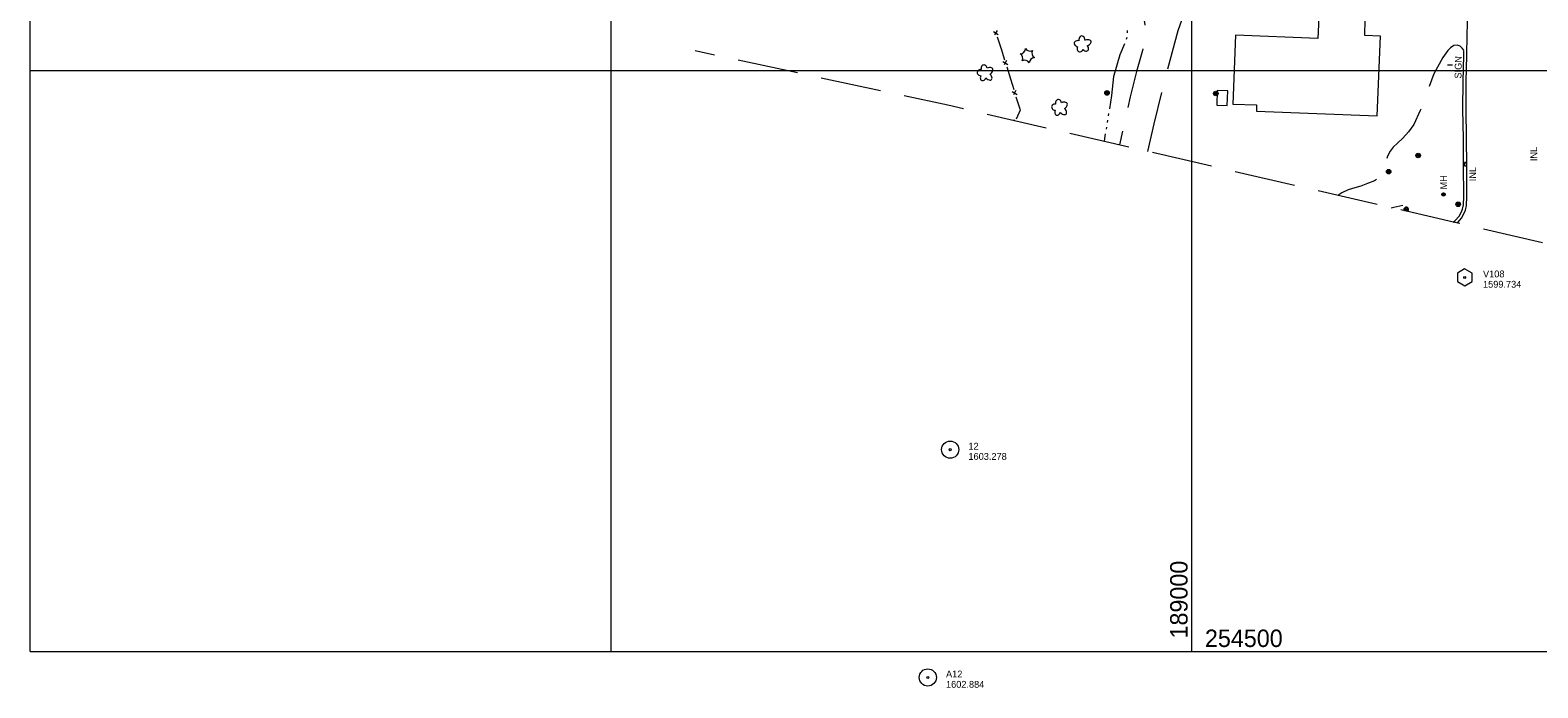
# Model space of a CAD drawing. Header units: feet. Extents: x 187981 to 190000, y 254469 to 257019.
# Tile 1 of 12: x 188000 to 189298, y 254469 to 255035. Entities that reach past the tile are written whole.
import ezdxf
from ezdxf.enums import TextEntityAlignment as Align

# ---------------------------------------------------------------- set-up
doc = ezdxf.new("R2010")
doc.units = ezdxf.units.FT
doc.header["$MEASUREMENT"] = 0
doc.linetypes.add('DGN Style 3', pattern=[73.093715, 52.209797, -20.883919])
doc.linetypes.add('DGN Style 6', pattern=[99.303033, 0.05221, -20.883919, 36.546858, -20.883919, 0.05221, -20.883919])
for name, color, linetype, lineweight in [('E_DRN_Grate', 151, 'Continuous', 0), ('E_DWY', 73, 'DGN Style 3', 0), ('E_LAND_Vegetation', 21, 'Continuous', 0), ('E_MAP_Control', 251, 'Continuous', 0), ('E_MAP_GridLines', 251, 'Continuous', 0), ('E_MAP_Limits', 21, 'DGN Style 3', 0), ('E_MAP_PassPoints', 40, 'Continuous', 0), ('E_MISCPROP', 40, 'Continuous', 0), ('E_MISCPROP_HvyLine', 54, 'Continuous', 13), ('E_MISCPROP_Railing', 40, 'Continuous', 0), ('E_RDWY', 40, 'Continuous', 13), ('E_WTR', 251, 'DGN Style 6', 0)]:
    doc.layers.add(name, color=color, linetype=linetype, lineweight=lineweight)
doc.styles.add('Style-IGR_FONT_0', font='IGR_FONT_0.shx')

# ---------------------------------------------------------------- blocks, each defined once
blk = doc.blocks.new('VERT')
at = {"layer": 'E_MAP_Control', "color": 161, "linetype": 'Continuous', "lineweight": 0, "flags": 128}
blk.add_lwpolyline([(-1.92, 1.13), (-1.92, -1.09), (0.01, -2.21), (1.93, -1.11), (1.93, 1.09), (-0.02, 2.21)], close=True, dxfattribs=at)
at = {"layer": 'E_MAP_Control', "color": 161, "linetype": 'Continuous', "lineweight": 0}
blk.add_circle((0, 0), 0.261, dxfattribs=at)
blk = doc.blocks.new('PP')
at = {"layer": 'E_MAP_PassPoints', "color": 40, "linetype": 'Continuous', "lineweight": 0}
for radius in [2.25, 0.288]:
    blk.add_circle((0, 0), radius, dxfattribs=at)
blk = doc.blocks.new('INL')
at = {"layer": 'E_MISCPROP_Railing', "color": 40, "linetype": 'Continuous', "lineweight": 0, "style": 'Style-IGR_FONT_0'}
blk.add_text('INL', height=1.8, rotation=359.9999, dxfattribs=at).set_placement((-1.75, -0.89))
blk = doc.blocks.new('INLT')
at = {"layer": 'E_MISCPROP_Railing', "color": 40, "linetype": 'Continuous', "lineweight": 0, "flags": 128}
blk.add_lwpolyline([(0.9, -0.6), (0.9, 0), (0, 0), (0, -0.6), (0.9, -0.6)], dxfattribs=at)
blk = doc.blocks.new('INL_12')
at = {"layer": 'E_MISCPROP_Railing', "color": 40, "linetype": 'Continuous', "lineweight": 0, "style": 'Style-IGR_FONT_0'}
blk.add_text('INL', height=1.8, rotation=0.0001, dxfattribs=at).set_placement((-1.75, -0.89))
blk = doc.blocks.new('MHO_13')
at = {"layer": 'E_DRN_Grate', "color": 20, "linetype": 'Continuous', "lineweight": 0}
for centre, radius in [((0, 0.01), 0.45), ((0.01, 0.01), 0.365), ((0, 0.01), 0.29), ((0, 0), 0.182)]:
    blk.add_circle(centre, radius, dxfattribs=at)
blk = doc.blocks.new('MHT_14')
at = {"layer": 'E_DRN_Grate', "color": 20, "linetype": 'Continuous', "lineweight": 0, "style": 'Style-IGR_FONT_0'}
blk.add_text('MH', height=1.8, rotation=0, dxfattribs=at).set_placement((-1.68, -0.92))
blk = doc.blocks.new('POLE_1')
at = {"layer": 'E_MISCPROP', "color": 20, "linetype": 'Continuous', "lineweight": 0}
for centre, radius in [((0, 0.01), 0.605), ((0, 0.01), 0.456), ((0, 0), 0.303), ((0, 0), 0.151)]:
    blk.add_circle(centre, radius, dxfattribs=at)
blk = doc.blocks.new('SIGN_5')
at = {"layer": 'E_MISCPROP', "color": 20, "linetype": 'Continuous', "lineweight": 0, "style": 'Style-IGR_FONT_0'}
blk.add_text('SIGN', height=1.8, rotation=359.9999, dxfattribs=at).set_placement((-2.6, 0.06), align=Align.MIDDLE_LEFT)
blk = doc.blocks.new('POLE_4')
at = {"layer": 'E_MISCPROP', "color": 20, "linetype": 'Continuous', "lineweight": 0}
for centre, radius in [((0, 0), 0.605), ((0, 0.01), 0.456), ((0, 0), 0.303), ((0, 0), 0.151)]:
    blk.add_circle(centre, radius, dxfattribs=at)
blk = doc.blocks.new('TREE')
at = {"layer": 'E_LAND_Vegetation', "color": 93, "linetype": 'Continuous', "lineweight": 0}
for centre, major_axis, ratio in [((-1.09, -0.01), (0.987, -0.025), 0.832022), ((-0.29, 1.02), (0.272, -0.996), 0.782863), ((0.9, 0.51), (-1.05, -0.59), 0.691916), ((-0.41, -1.09), (0.361, 0.971), 0.716896), ((0.8, -0.78), (-1, 0.92), 0.560249)]:
    blk.add_ellipse(centre, major_axis=major_axis, ratio=ratio, start_param=1.570796, end_param=4.712389, dxfattribs=at)
blk = doc.blocks.new('TREE_1')
at = {"layer": 'E_LAND_Vegetation', "color": 93, "linetype": 'Continuous', "lineweight": 0}
for centre, major_axis, ratio in [((-1.09, -0.01), (0.987, -0.025), 0.832022), ((-0.29, 1.03), (0.272, -0.996), 0.782863), ((0.9, 0.51), (-1.05, -0.59), 0.691916), ((-0.41, -1.09), (0.361, 0.971), 0.716896), ((0.8, -0.78), (-1, 0.92), 0.560249)]:
    blk.add_ellipse(centre, major_axis=major_axis, ratio=ratio, start_param=1.570796, end_param=4.712389, dxfattribs=at)
blk = doc.blocks.new('PINE_1')
at = {"layer": 'E_LAND_Vegetation', "color": 93, "linetype": 'Continuous', "lineweight": 0}
for centre, start, end in [((-1.81, 1.72), 275.2113, 0.9762), ((-2.32, -0.69), 335.2113, 60.9762), ((0.53, 2.49), 215.2113, 300.9762), ((2.37, 0.84), 155.2113, 240.9762), ((-0.49, -2.34), 35.2113, 120.9762), ((1.86, -1.57), 95.2113, 180.9762)]:
    blk.add_arc(centre, 1.29, start, end, dxfattribs=at)

msp = doc.modelspace()

# ---------------------------------------------------------------- linework, layer by layer
at = {"layer": 'E_DWY', "color": 51, "linetype": 'DGN Style 3', "lineweight": 0, "flags": 128}
for points in [[(188961.9, 254930.4), (188967.5, 254954.3), (188977.3, 254994.8), (188988.2, 255034.4), (189000, 255069), (189014.3, 255106), (189025.8, 255133.7), (189038.2, 255162.4), (189049.8, 255191.9), (189060.7, 255214.6), (189070, 255229.5), (189081.8, 255244.2), (189095.8, 255259.5), (189105.6, 255272.4), (189112.5, 255283), (189117.5, 255291.4), (189119.1, 255293.8), (189120.5, 255294.7), (189122, 255295), (189123.6, 255294.2), (189124.3, 255292.1), (189124.5, 255288.6), (189119.7, 255276.6)], [(188580.5, 255153.4), (188592.5, 255156.2), (188608.2, 255159.3), (188630.7, 255163.2), (188654.8, 255165.7), (188679.5, 255166.3), (188701, 255164.5), (188722.8, 255161), (188745.4, 255154.9), (188771.9, 255145.8), (188805.7, 255133.3), (188838.5, 255119.2), (188866.9, 255105.8), (188902.1, 255091.2), (188919.2, 255083.8), (188926.9, 255079.7), (188934.2, 255074.9), (188940.8, 255069.7), (188951.1, 255059.4), (188954.2, 255054.9), (188956.9, 255050.6), (188959.1, 255041.8), (188960.3, 255033), (188959.2, 255025.4), (188957.3, 255017.3), (188952.3, 254999.3), (188946.7, 254977.5), (188941.9, 254955.6), (188937.7, 254936)], [(189234, 255017.5), (189232.5, 255019.4), (189230.9, 255021.1), (189228.3, 255021.8), (189225.3, 255021.5), (189222.5, 255019.7), (189220.3, 255017.3), (189215.9, 255011.4), (189208.3, 254997.1), (189201.4, 254979.4), (189196.5, 254965.6), (189191, 254953.5), (189186.3, 254947.2), (189181.5, 254941.8), (189176.8, 254937.4), (189173.2, 254934.1), (189170.6, 254930.7), (189168.3, 254926.2), (189166.9, 254921.4), (189165.6, 254914.7), (189164.2, 254911.2), (189160.4, 254907.2), (189157.1, 254905.2), (189151, 254902.7), (189145.3, 254900.4), (189140.2, 254899), (189134.5, 254897.3), (189129, 254894.9), (189125.5, 254892.6)]]:
    msp.add_lwpolyline(points, dxfattribs=at)
at = {"layer": 'E_MAP_GridLines', "color": 161, "linetype": 'Continuous', "lineweight": 0}
for p, q in [((188000, 254500), (188000, 257000)), ((188500, 254500), (188500, 257000)), ((189000, 254500), (189000, 257000)), ((188000, 255000), (190000, 255000)), ((188000, 254500), (190000, 254500))]:
    msp.add_line(p, q, dxfattribs=at)
at = {"layer": 'E_MAP_Limits', "color": 73, "linetype": 'DGN Style 3', "lineweight": 0, "flags": 128}
msp.add_lwpolyline([(189657.6, 254768.4), (189226.3, 254869.3), (188789.9, 254970.1), (188572.5, 255016.9)], dxfattribs=at)
at = {"layer": 'E_MISCPROP', "color": 20, "linetype": 'Continuous', "lineweight": 0}
msp.add_line((189220, 255005), (189224.1, 255004.9), dxfattribs=at)
for centre, radius in [((189184.4, 254880.3), 0.993), ((189184.4, 254880.4), 0.494)]:
    msp.add_circle(centre, radius, dxfattribs=at)
for radius, start, end in [(1.99, 303.4786, 210.5045), (1.49, 280.7275, 233.2556)]:
    msp.add_arc((189184.4, 254880.4), radius, start, end, dxfattribs=at)
at = {"layer": 'E_MISCPROP_HvyLine', "color": 241, "linetype": 'Continuous', "lineweight": 13, "flags": 128}
for points in [[(189159.5, 254961.1), (189162.2, 255029.6), (189148.7, 255030.1), (189149.2, 255044.1), (189109.1, 255045.7), (189108.4, 255027.7), (189037.4, 255030.4), (189035.1, 254971.2), (189055.6, 254970.4), (189055.4, 254965.1)], [(189021.8, 254982.9), (189021.3, 254970.3), (189030.3, 254969.9), (189030.9, 254982.5)]]:
    msp.add_lwpolyline(points, close=True, dxfattribs=at)
at = {"layer": 'E_MISCPROP_Railing', "color": 40, "linetype": 'Continuous', "lineweight": 0}
for p, q in [((188832.3, 255034.4), (188830.1, 255030.9)), ((188829.2, 255033.6), (188833.3, 255031.1)), ((188840.3, 255008.6), (188838.2, 255005.1)), ((188837.3, 255007.8), (188841.4, 255005.3)), ((188848.4, 254982.8), (188846.3, 254979.2)), ((188845.3, 254982), (188849.4, 254979.5)), ((188846.6, 254957.8), (188846.9, 254956.9))]:
    msp.add_line(p, q, dxfattribs=at)
at = {"layer": 'E_MISCPROP_Railing', "color": 40, "linetype": 'Continuous', "lineweight": 0, "flags": 128}
for points in [[(188832.4, 255029.1), (188835.7, 255018.6)], [(188835.7, 255018.6), (188838.6, 255009.4)], [(188840.5, 255003.3), (188843.7, 254992.8)], [(188843.7, 254992.8), (188846.6, 254983.6)], [(188848.5, 254977.5), (188851.8, 254967)], [(188851.8, 254967), (188852.1, 254965.9), (188848.6, 254958.1)]]:
    msp.add_lwpolyline(points, dxfattribs=at)
at = {"layer": 'E_RDWY', "color": 21, "linetype": 'Continuous', "lineweight": 13, "flags": 128}
for points in [[(189228.2, 254868.8), (189228.4, 254869), (189232, 254873.1), (189234, 254876.7), (189235.3, 254879.9), (189236.4, 254884), (189236.6, 254891.6), (189236.5, 254918.7), (189236.2, 254941.2), (189235.9, 254966.8), (189235.9, 254990.5), (189236.5, 255013.1), (189236.8, 255030.7), (189237.7, 255060.1), (189239.4, 255090.9), (189241.2, 255122.3), (189243.2, 255150.7), (189245.8, 255181.7), (189248.6, 255211.6), (189251.9, 255241.3), (189255.5, 255269.2), (189262.2, 255317.1), (189273.5, 255385.1)], [(189224.8, 254869.6), (189226.6, 254870.9), (189229.9, 254874.6), (189231.7, 254877.9), (189232.8, 254880.8), (189233.8, 254884.4), (189234, 254891.6), (189233.8, 254918.7), (189233.6, 254941.2), (189233.2, 254966.8), (189233.3, 254990.6), (189233.9, 255013.1), (189234, 255017.3)]]:
    msp.add_lwpolyline(points, dxfattribs=at)
at = {"layer": 'E_WTR', "color": 161, "linetype": 'Continuous', "lineweight": 0, "flags": 128}
for points in [[(188944.1, 255034.4), (188944.1, 255032.5)], [(188941.8, 255023), (188938, 255013.6), (188932.8, 254995.7)], [(188944, 255028.5), (188943.3, 255026.7)], [(188932.8, 254995.7), (188932.5, 254994.9), (188930.8, 254978.6), (188928.9, 254967.1)], [(188927.2, 254957.3), (188926.9, 254955.3)], [(188928.2, 254963.2), (188927.9, 254961.2)], [(188925.3, 254945.5), (188924.6, 254941.5), (188924.3, 254939)], [(188926.3, 254951.4), (188926, 254949.5)], [(189171.4, 254881.9), (189173.8, 254882.4), (189181.4, 254884.1)]]:
    msp.add_lwpolyline(points, dxfattribs=at)

# ---------------------------------------------------------------- block references
at = {"layer": 'E_DRN_Grate', "color": 20, "linetype": 'Continuous', "lineweight": 0, "xscale": 3.280828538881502, "yscale": 3.280828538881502, "zscale": 3.280828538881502, "rotation": 90.45654855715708}
for name, p in [('MHT_14', (189216.5, 254903.2)), ('MHO_13', (189216.5, 254893.4))]:
    msp.add_blockref(name, p, dxfattribs=at)
at = {"layer": 'E_LAND_Vegetation', "color": 93, "linetype": 'Continuous', "lineweight": 0}
for name, p, xscale, yscale, zscale, rotation in [('PINE_1', (188858.5, 255012.6), 3.608915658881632, 3.608915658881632, 3.608915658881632, 56.80897260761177), ('TREE_1', (188905.5, 255022.5), 3.28083201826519, 3.28083201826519, 3.28083201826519, 63.87002848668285), ('TREE', (188821.9, 254998.1), 3.280831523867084, 3.280831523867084, 3.280831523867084, 357.1004362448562), ('TREE', (188886, 254968.4), 3.280831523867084, 3.280831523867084, 3.280831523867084, 357.1004362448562)]:
    msp.add_blockref(name, p, dxfattribs=dict(at, xscale=xscale, yscale=yscale, zscale=zscale, rotation=rotation))
at = {"layer": 'E_MAP_Control', "color": 161, "linetype": 'Continuous', "lineweight": 0, "xscale": 3.280831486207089, "yscale": 3.280831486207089, "zscale": 3.280831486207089}
msp.add_blockref('VERT', (189234.7, 254822), dxfattribs=at)
at = {"layer": 'E_MAP_PassPoints', "color": 40, "linetype": 'Continuous', "lineweight": 0, "xscale": 3.280831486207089, "yscale": 3.280831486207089, "zscale": 3.280831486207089}
for p in [(188791.9, 254673.7), (188772.6, 254477.6)]:
    msp.add_blockref('PP', p, dxfattribs=at)
at = {"layer": 'E_MISCPROP', "color": 20, "linetype": 'Continuous', "lineweight": 0}
for name, p, xscale, yscale, zscale, rotation in [('SIGN_5', (189229.3, 255001.7), 3.280825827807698, 3.280825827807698, 3.280825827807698, 89.13233786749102), ('POLE_1', (188926.9, 254980.8), 3.280833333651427, 3.280833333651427, 3.280833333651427, 62.14048693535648), ('POLE_4', (189020.5, 254980.3), 3.280833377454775, 3.280833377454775, 3.280833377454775, 73.86213656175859), ('POLE_1', (189194.7, 254926.9), 3.280833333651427, 3.280833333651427, 3.280833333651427, 62.14048693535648), ('POLE_1', (189169.3, 254913), 3.280833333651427, 3.280833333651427, 3.280833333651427, 62.14048693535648), ('POLE_1', (189229.1, 254884.9), 3.280833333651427, 3.280833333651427, 3.280833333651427, 62.14048693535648)]:
    msp.add_blockref(name, p, dxfattribs=dict(at, xscale=xscale, yscale=yscale, zscale=zscale, rotation=rotation))
at = {"layer": 'E_MISCPROP_Railing', "color": 40, "linetype": 'Continuous', "lineweight": 0}
for name, p, xscale, yscale, zscale, rotation in [('INL', (189294.2, 254927.8), 3.280829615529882, 3.280829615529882, 3.280829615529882, 90.51624115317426), ('INLT', (189236.4, 254921), 3.280834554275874, 3.280834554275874, 3.280834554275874, 270.6305038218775), ('INL_12', (189241.6, 254910.5), 3.280834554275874, 3.280834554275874, 3.280834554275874, 90.63050382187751)]:
    msp.add_blockref(name, p, dxfattribs=dict(at, xscale=xscale, yscale=yscale, zscale=zscale, rotation=rotation))

# ---------------------------------------------------------------- texts
at = {"layer": 'E_MAP_Control', "color": 161, "linetype": 'Continuous', "lineweight": 0, "style": 'Style-IGR_FONT_0'}
for s, p in [('V108', (189250.5, 254822)), ('1599.734', (189250.5, 254813.1))]:
    msp.add_text(s, height=5.91, dxfattribs=at).set_placement(p)
at = {"layer": 'E_MAP_GridLines', "color": 161, "linetype": 'Continuous', "lineweight": 0, "style": 'Style-IGR_FONT_0'}
msp.add_text('  189000  ', height=15, rotation=90, dxfattribs=at).set_placement((188996.2, 254500))
msp.add_text('  254500  ', height=15, dxfattribs=at).set_placement((189000, 254503.8))
at = {"layer": 'E_MAP_PassPoints', "color": 40, "linetype": 'Continuous', "lineweight": 0, "style": 'Style-IGR_FONT_0'}
for s, p in [('12', (188807.6, 254673.7)), ('1603.278', (188807.6, 254664.9)), ('A12', (188788.3, 254477.6)), ('1602.884', (188788.3, 254468.7))]:
    msp.add_text(s, height=5.91, dxfattribs=at).set_placement(p)

doc.saveas('drawing.dxf')
